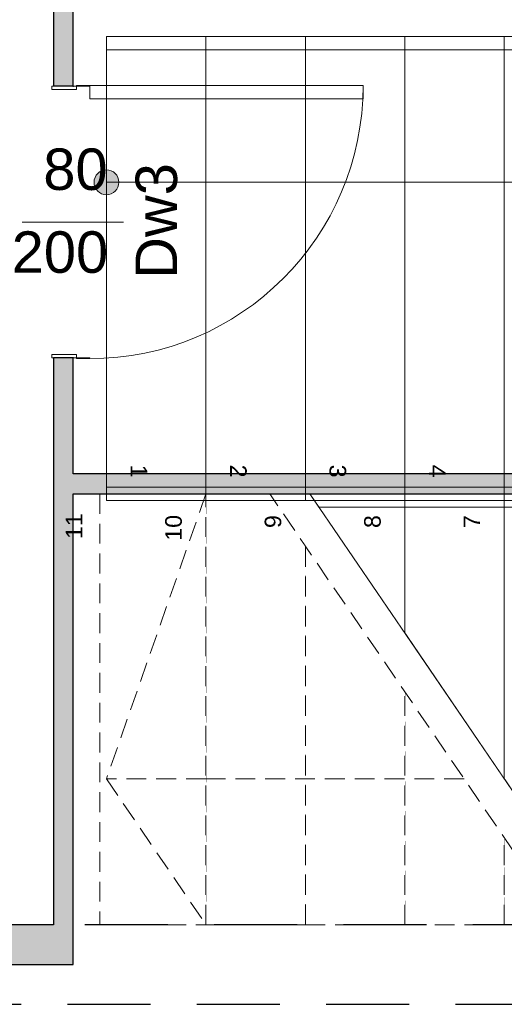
# Model space of a CAD drawing. Header units: centimetres. Extents: x -25572 to 23555, y -2435 to 15405.
# Tile 110 of 134: x 8602 to 8748, y 8116 to 8413. Entities that reach past the tile are written whole.
import ezdxf

# ---------------------------------------------------------------- set-up
doc = ezdxf.new("R2010")
doc.units = ezdxf.units.CM
doc.header["$MEASUREMENT"] = 0
for name, pattern in [('Przerywana długa', [39, 25, -14]), ('Przerywana gęsta', [9, 6, -3]), ('Wipeout_Contour', [100, 0, -100])]:
    doc.linetypes.add(name, pattern=pattern)
for name, color, linetype, lineweight in [('Nowe_220-A Ściany_Nr_pióra__19', 255, 'Continuous', 0), ('Nowe_220-A Ściany_Nr_pióra__23', 7, 'Continuous', 15), ('Nowe_220-A Ściany_Nr_pióra__27', 7, 'Continuous', 25), ('Nowe_220-A Ściany_Nr_pióra__3', 7, 'Continuous', 13), ('Nowe_220-A Ściany_Nr_pióra__7', 7, 'Continuous', 13), ('Nowe_250-A Schody Pochylnie_Nr_pióra__1', 7, 'Continuous', 13), ('Nowe_250-A Schody Pochylnie_Nr_pióra__11', 7, 'Continuous', 13), ('Nowe_250-A Schody Pochylnie_Nr_pióra__71', 7, 'Continuous', 13), ('Nowe_250-A Schody Pochylnie_Nr_pióra__91', 7, 'Continuous', 13), ('Nowe_260-A Balustrady_Nr_pióra__91', 7, 'Continuous', 13), ('Nowe_450-K Stropy_Nr_pióra__21', 7, 'Continuous', 25)]:
    doc.layers.add(name, color=color, linetype=linetype, lineweight=lineweight)
doc.layers.add('Nowe_220-A Ściany_Nr_pióra__45', color=7, linetype='Continuous', lineweight=15, true_color=0x40a5ff)
doc.layers.add('Nowe_250-A Schody Pochylnie', color=7, linetype='Continuous')
doc.styles.add('STYL_AUTOMATYCZNY_6', font='arial.ttf')

msp = doc.modelspace()

# ---------------------------------------------------------------- hatches: boundary and pattern name
at = {"layer": 'Nowe_220-A Ściany_Nr_pióra__19', "linetype": 'Continuous', "lineweight": 0}
for points in [[(8612.38, 8416.65), (8612.38, 8392.65), (8618.38, 8392.65), (8618.38, 8416.65)], [(8612.38, 8139.65), (8618.38, 8139.65), (8618.38, 8310.65), (8612.38, 8310.65)], [(8499.63, 8127.65), (8618.38, 8127.65), (8618.38, 8139.65), (8499.63, 8139.65)]]:
    msp.add_hatch(color=255, dxfattribs=at).paths.add_polyline_path(points)

# ---------------------------------------------------------------- linework, layer by layer
at = {"layer": 'Nowe_220-A Ściany_Nr_pióra__23', "color": 7, "linetype": 'Continuous', "lineweight": 15}
for p, q in [((8611.88, 8392.65), (8623.38, 8392.65)), ((8611.88, 8391.65), (8611.88, 8392.65)), ((8623.38, 8392.85), (8619.38, 8392.85)), ((8619.38, 8392.85), (8619.38, 8391.65)), ((8623.38, 8392.65), (8623.38, 8392.85)), ((8619.38, 8391.65), (8611.88, 8391.65)), ((8611.88, 8311.65), (8619.38, 8311.65)), ((8611.88, 8310.65), (8611.88, 8311.65)), ((8619.38, 8311.65), (8619.38, 8310.45)), ((8623.38, 8310.65), (8611.88, 8310.65)), ((8619.38, 8310.45), (8623.38, 8310.45)), ((8623.38, 8310.45), (8623.38, 8310.65))]:
    msp.add_line(p, q, dxfattribs=at)
at = {"layer": 'Nowe_220-A Ściany_Nr_pióra__27', "color": 7, "linetype": 'Continuous', "lineweight": 25}
for p, q in [((8618.38, 8392.65), (8612.38, 8392.65)), ((8618.38, 8392.65), (8612.38, 8392.65)), ((8618.38, 8392.65), (8612.38, 8392.65)), ((8618.38, 8310.65), (8612.38, 8310.65)), ((8618.38, 8310.65), (8612.38, 8310.65)), ((8618.38, 8310.65), (8612.38, 8310.65))]:
    msp.add_line(p, q, dxfattribs=at)
for points in [[(8612.38, 8416.65), (8612.38, 8392.65)], [(8618.38, 8392.65), (8618.38, 8416.65)], [(8612.38, 8310.65), (8612.38, 8139.65)], [(8618.38, 8275.65), (8618.38, 8310.65)], [(8618.38, 8139.65), (8618.38, 8269.65)], [(8612.38, 8139.65), (8499.63, 8139.65)], [(8618.38, 8127.65), (8618.38, 8139.65)], [(8499.63, 8127.65), (8618.38, 8127.65)]]:
    msp.add_lwpolyline(points, dxfattribs=at)
for p in [(8618.38, 8392.65), (8618.38, 8392.65), (8618.38, 8310.65), (8618.38, 8310.65)]:
    msp.add_point(p, dxfattribs=at)
at = {"layer": 'Nowe_220-A Ściany_Nr_pióra__3', "color": 7, "linetype": 'Continuous', "lineweight": 13}
msp.add_line((8623.38, 8392.85), (8623.38, 8388.85), dxfattribs=at)
at = {"layer": 'Nowe_250-A Schody Pochylnie_Nr_pióra__1', "color": 7, "linetype": 'Continuous', "lineweight": 13}
for p, q in [((8928.38, 8407.65), (8628.38, 8407.65)), ((8628.38, 8407.65), (8628.38, 8267.65)), ((8628.38, 8267.65), (8928.38, 8267.65))]:
    msp.add_line(p, q, dxfattribs=at)
at = {"layer": 'Nowe_450-K Stropy_Nr_pióra__21', "color": 7, "linetype": 'Przerywana długa', "lineweight": 25, "flags": 128}
msp.add_lwpolyline([(8499.63, 8115.65), (9036.87, 8115.65)], dxfattribs=at)

# ---------------------------------------------------------------- texts
at = {"layer": 'Nowe_250-A Schody Pochylnie_Nr_pióra__71', "color": 7, "linetype": 'Continuous', "lineweight": 13, "insert": (8618.59, 8256.03), "char_height": 5, "attachment_point": 4, "rotation": 90, "style": 'STYL_AUTOMATYCZNY_6'}
msp.add_mtext('\\A1;{\\pql;\\fArial|b0|i0|c238|p0;\\W1.000000;11}', dxfattribs=at)

# ---------------------------------------------------------------- next in the draw order: wipeouts: each hides what was drawn before it
at = {"color": 254, "linetype": 'Wipeout_Contour', "lineweight": 0, "ltscale": 48037.811627}
msp.add_wipeout([(8628.38, 8267.65), (8658.38, 8267.65), (8658.38, 8407.65), (8628.38, 8407.65)], dxfattribs=at).dxf.layer = 'Nowe_250-A Schody Pochylnie'

# ---------------------------------------------------------------- next in the draw order: hatches: boundary and pattern name
at = {"layer": 'Nowe_250-A Schody Pochylnie_Nr_pióra__71', "linetype": 'Continuous', "lineweight": 13}
msp.add_hatch(color=7, dxfattribs=at).paths.add_polyline_path([(8628.38, 8359.9, 1), (8628.38, 8367.4, 1)])

# ---------------------------------------------------------------- next in the draw order: linework, layer by layer
at = {"layer": 'Nowe_220-A Ściany_Nr_pióra__45', "color": 161, "linetype": 'Continuous', "lineweight": 15, "true_color": 0x40a5ff}
msp.add_line((8633.55, 8351.65), (8602.92, 8351.65), dxfattribs=at)
at = {"layer": 'Nowe_250-A Schody Pochylnie_Nr_pióra__11', "color": 7, "linetype": 'Continuous', "lineweight": 13}
for p, q in [((8658.38, 8407.65), (8628.38, 8407.65)), ((8628.38, 8407.65), (8628.38, 8267.65)), ((8658.38, 8267.65), (8658.38, 8407.65)), ((8628.38, 8267.65), (8658.38, 8267.65))]:
    msp.add_line(p, q, dxfattribs=at)
msp.add_lwpolyline([(8628.38, 8359.9, 1), (8628.38, 8367.4, 1)], format="xyb", close=True, dxfattribs=at)

# ---------------------------------------------------------------- next in the draw order: texts
at = {"layer": 'Nowe_220-A Ściany_Nr_pióra__7', "color": 7, "linetype": 'Continuous', "lineweight": 13, "insert": (8649.84, 8334.5), "char_height": 12.5, "attachment_point": 7, "rotation": 90, "style": 'STYL_AUTOMATYCZNY_6'}
msp.add_mtext('\\A1;{\\pql;\\pt0;\\fArial|b0|i0|c238|p0;\\W1.000000;Dw3\\fArial|b0|i0|c238|p0;\\W1.000000;\\fArial|b0|i0|c238|p0;\\W1.000000;\\fArial|b0|i0|c238|p0;\\W1.000000;}', dxfattribs=at)
at = {"layer": 'Nowe_250-A Schody Pochylnie_Nr_pióra__71', "color": 7, "linetype": 'Continuous', "lineweight": 13, "insert": (8638.16, 8278.46), "char_height": 5, "attachment_point": 4, "rotation": 270, "style": 'STYL_AUTOMATYCZNY_6'}
msp.add_mtext('\\A1;{\\pql;\\fArial|b0|i0|c238|p0;\\W1.000000;1}', dxfattribs=at)

# ---------------------------------------------------------------- next in the draw order: wipeouts: each hides what was drawn before it
at = {"color": 254, "linetype": 'Wipeout_Contour', "lineweight": 0, "ltscale": 48124.25081}
msp.add_wipeout([(8658.38, 8267.65), (8688.38, 8267.65), (8688.38, 8407.65), (8658.38, 8407.65)], dxfattribs=at).dxf.layer = 'Nowe_250-A Schody Pochylnie'

# ---------------------------------------------------------------- next in the draw order: linework, layer by layer
at = {"layer": 'Nowe_250-A Schody Pochylnie_Nr_pióra__11', "color": 7, "linetype": 'Continuous', "lineweight": 13}
for p, q in [((8688.38, 8407.65), (8658.38, 8407.65)), ((8658.38, 8407.65), (8658.38, 8267.65)), ((8688.38, 8267.65), (8688.38, 8407.65)), ((8628.38, 8363.65), (8658.38, 8363.65)), ((8658.38, 8267.65), (8688.38, 8267.65))]:
    msp.add_line(p, q, dxfattribs=at)
at = {"layer": 'Nowe_250-A Schody Pochylnie_Nr_pióra__11', "color": 7, "linetype": 'Przerywana gęsta', "lineweight": 13}
msp.add_line((8628.38, 8363.65), (8658.38, 8363.65), dxfattribs=at)

# ---------------------------------------------------------------- next in the draw order: texts
at = {"layer": 'Nowe_220-A Ściany_Nr_pióra__7', "color": 7, "linetype": 'Continuous', "lineweight": 13, "char_height": 12.5, "attachment_point": 7, "style": 'STYL_AUTOMATYCZNY_6'}
for s, insert in [('\\A1;{\\pql;\\pt0;\\fArial|b0|i0|c238|p0;\\W1.000000;80\\fArial|b0|i0|c238|p0;\\W1.000000;\\A1{\\H.66x;\\S^  ;}\\fArial|b0|i0|c238|p0;\\W1.000000;\\fArial|b0|i0|c238|p0;\\W1.000000;}', (8609.31, 8357.69)), ('\\A1;{\\pql;\\pt0;\\fArial|b0|i0|c238|p0;\\W1.000000;200\\fArial|b0|i0|c238|p0;\\W1.000000;\\A1{\\H.66x;\\S^  ;}\\fArial|b0|i0|c238|p0;\\W1.000000;\\fArial|b0|i0|c238|p0;\\W1.000000;}', (8599.77, 8332.69))]:
    msp.add_mtext(s, dxfattribs=dict(at, insert=insert))
at = {"layer": 'Nowe_250-A Schody Pochylnie_Nr_pióra__71', "color": 7, "linetype": 'Continuous', "lineweight": 13, "insert": (8668.16, 8278.46), "char_height": 5, "attachment_point": 4, "rotation": 270, "style": 'STYL_AUTOMATYCZNY_6'}
msp.add_mtext('\\A1;{\\pql;\\fArial|b0|i0|c238|p0;\\W1.000000;2}', dxfattribs=at)

# ---------------------------------------------------------------- next in the draw order: wipeouts: each hides what was drawn before it
at = {"color": 254, "linetype": 'Wipeout_Contour', "lineweight": 0, "ltscale": 48210.833695}
msp.add_wipeout([(8688.38, 8267.65), (8718.38, 8267.65), (8718.38, 8407.65), (8688.38, 8407.65)], dxfattribs=at).dxf.layer = 'Nowe_250-A Schody Pochylnie'

# ---------------------------------------------------------------- next in the draw order: linework, layer by layer
at = {"layer": 'Nowe_220-A Ściany_Nr_pióra__3', "color": 7, "linetype": 'Continuous', "lineweight": 13}
for p, q in [((8705.78, 8392.85), (8623.38, 8392.85)), ((8705.78, 8388.85), (8705.78, 8392.85)), ((8623.38, 8388.85), (8705.78, 8388.85))]:
    msp.add_line(p, q, dxfattribs=at)
msp.add_arc((8623.38, 8392.85), 82.4, 270, 0, dxfattribs=at)
at = {"layer": 'Nowe_250-A Schody Pochylnie_Nr_pióra__11', "color": 7, "linetype": 'Continuous', "lineweight": 13}
for p, q in [((8718.38, 8407.65), (8688.38, 8407.65)), ((8688.38, 8407.65), (8688.38, 8267.65)), ((8718.38, 8267.65), (8718.38, 8407.65)), ((8688.38, 8267.65), (8718.38, 8267.65))]:
    msp.add_line(p, q, dxfattribs=at)

# ---------------------------------------------------------------- next in the draw order: texts
at = {"layer": 'Nowe_250-A Schody Pochylnie_Nr_pióra__71', "color": 7, "linetype": 'Continuous', "lineweight": 13, "insert": (8698.12, 8278.46), "char_height": 5, "attachment_point": 4, "rotation": 270, "style": 'STYL_AUTOMATYCZNY_6'}
msp.add_mtext('\\A1;{\\pql;\\fArial|b0|i0|c238|p0;\\W1.000000;3}', dxfattribs=at)

# ---------------------------------------------------------------- next in the draw order: wipeouts: each hides what was drawn before it
at = {"color": 254, "linetype": 'Wipeout_Contour', "lineweight": 0, "ltscale": 48297.559511}
msp.add_wipeout([(8718.38, 8267.65), (8748.38, 8267.65), (8748.38, 8407.65), (8718.38, 8407.65)], dxfattribs=at).dxf.layer = 'Nowe_250-A Schody Pochylnie'

# ---------------------------------------------------------------- next in the draw order: linework, layer by layer
at = {"layer": 'Nowe_220-A Ściany_Nr_pióra__27', "color": 7, "linetype": 'Continuous', "lineweight": 25}
msp.add_lwpolyline([(8855.23, 8275.65), (8618.38, 8275.65)], dxfattribs=at)
at = {"layer": 'Nowe_250-A Schody Pochylnie_Nr_pióra__1', "color": 7, "linetype": 'Continuous', "lineweight": 13}
msp.add_line((8928.38, 8269.65), (8689.74, 8269.65), dxfattribs=at)
at = {"layer": 'Nowe_250-A Schody Pochylnie_Nr_pióra__11', "color": 7, "linetype": 'Continuous', "lineweight": 13}
for p, q in [((8748.38, 8407.65), (8718.38, 8407.65)), ((8718.38, 8407.65), (8718.38, 8267.65)), ((8748.38, 8267.65), (8748.38, 8407.65)), ((8658.38, 8363.65), (8898.38, 8363.65)), ((8718.38, 8267.65), (8748.38, 8267.65))]:
    msp.add_line(p, q, dxfattribs=at)
at = {"layer": 'Nowe_250-A Schody Pochylnie_Nr_pióra__11', "color": 7, "linetype": 'Przerywana gęsta', "lineweight": 13}
msp.add_line((8658.38, 8363.65), (8898.38, 8363.65), dxfattribs=at)
at = {"layer": 'Nowe_260-A Balustrady_Nr_pióra__91', "color": 7, "linetype": 'Continuous', "lineweight": 13}
msp.add_lwpolyline([(8628.38, 8407.65), (8628.38, 8403.65), (8928.38, 8403.65), (8928.38, 8407.65)], close=True, dxfattribs=at)

# ---------------------------------------------------------------- next in the draw order: texts
at = {"layer": 'Nowe_250-A Schody Pochylnie_Nr_pióra__71', "color": 7, "linetype": 'Continuous', "lineweight": 13, "insert": (8728.16, 8278.46), "char_height": 5, "attachment_point": 4, "rotation": 270, "style": 'STYL_AUTOMATYCZNY_6'}
msp.add_mtext('\\A1;{\\pql;\\fArial|b0|i0|c238|p0;\\W1.000000;4}', dxfattribs=at)

# ---------------------------------------------------------------- next in the draw order: wipeouts: each hides what was drawn before it
at = {"color": 254, "linetype": 'Wipeout_Contour', "lineweight": 0, "ltscale": 48049.469634}
msp.add_wipeout([(8748.38, 8269.65), (8748.38, 8183.65), (8778.38, 8139.65), (8778.38, 8269.65)], dxfattribs=at).dxf.layer = 'Nowe_250-A Schody Pochylnie'

# ---------------------------------------------------------------- next in the draw order: linework, layer by layer
at = {"layer": 'Nowe_250-A Schody Pochylnie_Nr_pióra__11', "color": 7, "linetype": 'Continuous', "lineweight": 13}
for p, q in [((8778.38, 8269.65), (8748.38, 8269.65)), ((8748.38, 8269.65), (8748.38, 8183.65))]:
    msp.add_line(p, q, dxfattribs=at)
at = {"layer": 'Nowe_250-A Schody Pochylnie_Nr_pióra__91', "color": 7, "linetype": 'Przerywana gęsta', "lineweight": 13}
msp.add_line((8748.38, 8165.9), (8748.38, 8139.65), dxfattribs=at)

# ---------------------------------------------------------------- next in the draw order: wipeouts: each hides what was drawn before it
at = {"color": 254, "linetype": 'Wipeout_Contour', "lineweight": 0, "ltscale": 48022.287855}
msp.add_wipeout([(8718.38, 8269.65), (8718.38, 8227.65), (8748.38, 8183.65), (8748.38, 8269.65)], dxfattribs=at).dxf.layer = 'Nowe_250-A Schody Pochylnie'

# ---------------------------------------------------------------- next in the draw order: linework, layer by layer
at = {"layer": 'Nowe_250-A Schody Pochylnie_Nr_pióra__11', "color": 7, "linetype": 'Continuous', "lineweight": 13}
for p, q in [((8748.38, 8269.65), (8718.38, 8269.65)), ((8718.38, 8269.65), (8718.38, 8227.65)), ((8748.38, 8183.65), (8748.38, 8269.65))]:
    msp.add_line(p, q, dxfattribs=at)

# ---------------------------------------------------------------- next in the draw order: texts
at = {"layer": 'Nowe_250-A Schody Pochylnie_Nr_pióra__71', "color": 7, "linetype": 'Continuous', "lineweight": 13, "insert": (8738.59, 8259.34), "char_height": 5, "attachment_point": 4, "rotation": 90, "style": 'STYL_AUTOMATYCZNY_6'}
msp.add_mtext('\\A1;{\\pql;\\fArial|b0|i0|c238|p0;\\W1.000000;7}', dxfattribs=at)

# ---------------------------------------------------------------- next in the draw order: wipeouts: each hides what was drawn before it
at = {"color": 254, "linetype": 'Wipeout_Contour', "lineweight": 0, "ltscale": 35999.968428}
msp.add_wipeout([(8689.74, 8269.65), (8718.38, 8227.65), (8718.38, 8269.65)], dxfattribs=at).dxf.layer = 'Nowe_250-A Schody Pochylnie'
at = {"color": 254, "linetype": 'Wipeout_Contour', "lineweight": 0, "ltscale": 47819.192592}
msp.add_wipeout([(8748.38, 8165.9), (8718.38, 8209.9), (8718.38, 8139.65), (8748.38, 8139.65)], dxfattribs=at).dxf.layer = 'Nowe_250-A Schody Pochylnie'

# ---------------------------------------------------------------- next in the draw order: linework, layer by layer
at = {"layer": 'Nowe_250-A Schody Pochylnie_Nr_pióra__11', "color": 7, "linetype": 'Continuous', "lineweight": 13}
for p, q in [((8718.38, 8269.65), (8689.74, 8269.65)), ((8718.38, 8227.65), (8718.38, 8269.65))]:
    msp.add_line(p, q, dxfattribs=at)
at = {"layer": 'Nowe_250-A Schody Pochylnie_Nr_pióra__91', "color": 7, "linetype": 'Przerywana gęsta', "lineweight": 13}
for p, q in [((8718.38, 8209.9), (8718.38, 8139.65)), ((8748.38, 8139.65), (8748.38, 8165.9)), ((8718.38, 8139.65), (8748.38, 8139.65))]:
    msp.add_line(p, q, dxfattribs=at)

# ---------------------------------------------------------------- next in the draw order: texts
at = {"layer": 'Nowe_250-A Schody Pochylnie_Nr_pióra__71', "color": 7, "linetype": 'Continuous', "lineweight": 13, "insert": (8708.63, 8259.34), "char_height": 5, "attachment_point": 4, "rotation": 90, "style": 'STYL_AUTOMATYCZNY_6'}
msp.add_mtext('\\A1;{\\pql;\\fArial|b0|i0|c238|p0;\\W1.000000;8}', dxfattribs=at)

# ---------------------------------------------------------------- next in the draw order: wipeouts: each hides what was drawn before it
at = {"color": 254, "linetype": 'Wipeout_Contour', "lineweight": 0, "ltscale": 47792.145501}
msp.add_wipeout([(8718.38, 8209.9), (8688.38, 8253.9), (8688.38, 8139.65), (8718.38, 8139.65)], dxfattribs=at).dxf.layer = 'Nowe_250-A Schody Pochylnie'

# ---------------------------------------------------------------- next in the draw order: linework, layer by layer
at = {"layer": 'Nowe_250-A Schody Pochylnie_Nr_pióra__91', "color": 7, "linetype": 'Przerywana gęsta', "lineweight": 13}
for p, q in [((8688.38, 8253.9), (8688.38, 8139.65)), ((8718.38, 8139.65), (8718.38, 8209.9)), ((8688.38, 8139.65), (8718.38, 8139.65))]:
    msp.add_line(p, q, dxfattribs=at)

# ---------------------------------------------------------------- next in the draw order: wipeouts: each hides what was drawn before it
at = {"color": 254, "linetype": 'Wipeout_Contour', "lineweight": 0, "ltscale": 59733.374016}
msp.add_wipeout([(8677.64, 8269.65), (8658.38, 8269.65), (8658.38, 8139.65), (8688.38, 8139.65), (8688.38, 8253.9)], dxfattribs=at).dxf.layer = 'Nowe_250-A Schody Pochylnie'

# ---------------------------------------------------------------- next in the draw order: linework, layer by layer
at = {"layer": 'Nowe_250-A Schody Pochylnie_Nr_pióra__11', "color": 7, "linetype": 'Przerywana gęsta', "lineweight": 13}
msp.add_line((8766.27, 8139.65), (8677.64, 8269.65), dxfattribs=at)
at = {"layer": 'Nowe_250-A Schody Pochylnie_Nr_pióra__11', "color": 7, "linetype": 'Continuous', "lineweight": 13}
msp.add_line((8778.38, 8139.65), (8689.74, 8269.65), dxfattribs=at)
at = {"layer": 'Nowe_250-A Schody Pochylnie_Nr_pióra__91', "color": 7, "linetype": 'Przerywana gęsta', "lineweight": 13}
for p, q in [((8658.38, 8269.65), (8658.38, 8139.65)), ((8677.64, 8269.65), (8658.38, 8269.65)), ((8688.38, 8139.65), (8688.38, 8253.9)), ((8658.38, 8139.65), (8688.38, 8139.65))]:
    msp.add_line(p, q, dxfattribs=at)
at = {"layer": 'Nowe_260-A Balustrady_Nr_pióra__91', "color": 7, "linetype": 'Continuous', "lineweight": 13}
msp.add_lwpolyline([(8928.38, 8265.65), (8928.38, 8269.65), (8689.74, 8269.65), (8692.47, 8265.65)], close=True, dxfattribs=at)

# ---------------------------------------------------------------- next in the draw order: texts
at = {"layer": 'Nowe_250-A Schody Pochylnie_Nr_pióra__71', "color": 7, "linetype": 'Continuous', "lineweight": 13, "insert": (8678.63, 8259.34), "char_height": 5, "attachment_point": 4, "rotation": 90, "style": 'STYL_AUTOMATYCZNY_6'}
msp.add_mtext('\\A1;{\\pql;\\fArial|b0|i0|c238|p0;\\W1.000000;9}', dxfattribs=at)

# ---------------------------------------------------------------- next in the draw order: wipeouts: each hides what was drawn before it
at = {"color": 254, "linetype": 'Wipeout_Contour', "lineweight": 0, "ltscale": 71480.910627}
msp.add_wipeout([(8626.38, 8269.65), (8626.38, 8139.65), (8628.38, 8139.65), (8658.38, 8139.65), (8658.38, 8269.65), (8628.38, 8269.65)], dxfattribs=at).dxf.layer = 'Nowe_250-A Schody Pochylnie'

# ---------------------------------------------------------------- next in the draw order: hatches: boundary and pattern name
at = {"layer": 'Nowe_220-A Ściany_Nr_pióra__19', "linetype": 'Continuous', "lineweight": 0}
msp.add_hatch(color=255, dxfattribs=at).paths.add_polyline_path([(8618.38, 8269.65), (8855.23, 8269.65), (8855.23, 8275.65), (8618.38, 8275.65)])

# ---------------------------------------------------------------- next in the draw order: linework, layer by layer
at = {"layer": 'Nowe_220-A Ściany_Nr_pióra__27', "color": 7, "linetype": 'Continuous', "lineweight": 25}
msp.add_lwpolyline([(8618.38, 8269.65), (8855.23, 8269.65)], dxfattribs=at)
at = {"layer": 'Nowe_250-A Schody Pochylnie_Nr_pióra__11', "color": 7, "linetype": 'Przerywana gęsta', "lineweight": 13}
for p, q in [((8658.38, 8269.65), (8628.38, 8183.65)), ((8658.38, 8183.65), (8628.38, 8183.65)), ((8628.38, 8183.65), (8658.38, 8139.65)), ((8736.27, 8183.65), (8658.38, 8183.65))]:
    msp.add_line(p, q, dxfattribs=at)
at = {"layer": 'Nowe_250-A Schody Pochylnie_Nr_pióra__91', "color": 7, "linetype": 'Przerywana gęsta', "lineweight": 13}
for p, q in [((8628.38, 8269.65), (8626.38, 8269.65)), ((8626.38, 8269.65), (8626.38, 8139.65)), ((8658.38, 8269.65), (8628.38, 8269.65)), ((8658.38, 8139.65), (8658.38, 8269.65)), ((8626.38, 8139.65), (8628.38, 8139.65)), ((8628.38, 8139.65), (8658.38, 8139.65))]:
    msp.add_line(p, q, dxfattribs=at)
at = {"layer": 'Nowe_260-A Balustrady_Nr_pióra__91', "color": 7, "linetype": 'Continuous', "lineweight": 13}
msp.add_lwpolyline([(8628.38, 8271.65), (8628.38, 8267.65), (8928.38, 8267.65), (8928.38, 8271.65)], close=True, dxfattribs=at)
at = {"layer": 'Nowe_450-K Stropy_Nr_pióra__21', "color": 7, "linetype": 'Przerywana długa', "lineweight": 25, "flags": 128}
msp.add_lwpolyline([(9036.87, 8139.65), (8618.38, 8139.65)], dxfattribs=at)

# ---------------------------------------------------------------- next in the draw order: texts
at = {"layer": 'Nowe_250-A Schody Pochylnie_Nr_pióra__71', "color": 7, "linetype": 'Continuous', "lineweight": 13, "insert": (8648.63, 8255.52), "char_height": 5, "attachment_point": 4, "rotation": 90, "style": 'STYL_AUTOMATYCZNY_6'}
msp.add_mtext('\\A1;{\\pql;\\fArial|b0|i0|c238|p0;\\W1.000000;10}', dxfattribs=at)

doc.saveas('drawing.dxf')
